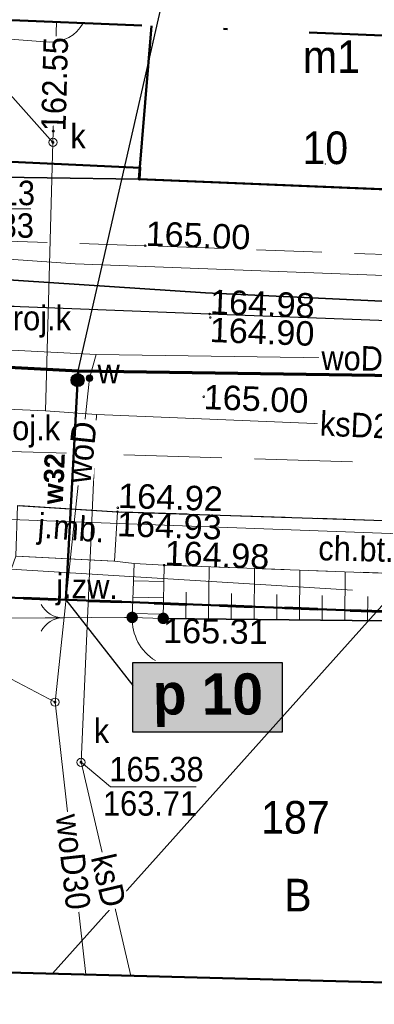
# Model space of a CAD drawing. Extents: x 0 to 7432618, y -40 to 5712028.
# Tile 113 of 165: x 7431206 to 7431217, y 5711953 to 5711983. Entities that reach past the tile are written whole.
import ezdxf
from ezdxf.enums import TextEntityAlignment as Align

# ---------------------------------------------------------------- set-up
doc = ezdxf.new("R2010")
doc.units = 0
doc.header["$MEASUREMENT"] = 0
for name, pattern in [('2 1', [3, 2, -1]), ('3 1', [4, 3, -1]), ('EGUG', [2, 1, -1]), ('MPGOO', [8.05, 6, -1, 0.05, -1])]:
    doc.linetypes.add(name, pattern=pattern)
for name, color, linetype, lineweight in [('EGB', 7, 'Continuous', 20), ('EGB_O', 7, 'Continuous', 20), ('EGDE', 7, 'Continuous', 20), ('EGDE_O', 7, 'Continuous', 20), ('EGPG', 7, 'Continuous', 20), ('EGUG', 7, 'Continuous', 60), ('EGUG_O', 7, 'Continuous', 20), ('granica', 94, 'Continuous', 50), ('MP_LINIE_REGULAC', 7, 'Continuous', 5), ('OTK', 7, 'Continuous', 20), ('OTK_O', 7, 'Continuous', 20), ('OTO', 7, 'Continuous', 20), ('OTR', 7, 'Continuous', 20), ('OTRS', 7, 'Continuous', 20), ('OTRS_O', 7, 'Continuous', 20), ('woda przyłącze', 140, 'Continuous', 50), ('woda sieć', 150, 'Continuous', 70)]:
    doc.layers.add(name, color=color, linetype=linetype, lineweight=lineweight)
for name, color, linetype, lineweight, true_color in [('rura PRE', 7, 'Continuous', 30, 0x000000), ('SUE', 1, 'Continuous', 20, 0xff0000), ('SUG', 7, 'Continuous', 20, 0xbfbf00), ('SUK', 7, 'Continuous', 20, 0x803300), ('SUK_O', 7, 'Continuous', 20, 0x803300), ('SUL', 7, 'Continuous', 20, 0x000000), ('SUP', 7, 'Continuous', 20, 0x000000), ('SUPS', 7, 'Continuous', 20, 0x000000), ('SUPS_O', 7, 'Continuous', 20, 0x000000), ('SUT', 7, 'Continuous', 20, 0xff9100), ('SUW', 5, 'Continuous', 20, 0x0000ff), ('SUW_O', 5, 'Continuous', 20, 0x0000ff)]:
    doc.layers.add(name, color=color, linetype=linetype, lineweight=lineweight, true_color=true_color)
doc.layers.add('rysunek', color=7, linetype='Continuous')
doc.styles.add('25', font='GOTHIC.TTF', dxfattribs={"oblique": 8, "height": 0.35})
doc.styles.add('BDOT', font='arial.ttf', dxfattribs={"width": 0.9})
doc.styles.add('EGiB', font='arial.ttf', dxfattribs={"width": 0.9})
doc.styles.add('GESUT', font='arial.ttf', dxfattribs={"width": 0.9})
doc.linetypes.add('OTOO', pattern='A,7.5,[30,msgB.shx,S=1.28,R=0,X=0,Y=0],7.5', length=15)

# ---------------------------------------------------------------- blocks, each defined once
blk = doc.blocks.new('oto')
at = {"layer": 'OTO', "color": 0, "const_width": 0.35}
blk.add_lwpolyline([(-0.175, 0, 1), (0.175, 0, 1)], format="xyb", close=True, dxfattribs=at)
blk = doc.blocks.new('OTOB')
at = {"color": 0}
for centre, start, end in [((-1.5, 0), 0, 63.26058), ((1.5, 0), 116.73942, 180)]:
    blk.add_arc(centre, 1.5, start, end, dxfattribs=at)
blk = doc.blocks.new('OTOFP')
at = {"layer": 'OTO', "color": 0, "lineweight": 18}
blk.add_arc((0, 3), 3, 270, 330, dxfattribs=at)
blk = doc.blocks.new('OTRS')
at = {"color": 0}
blk.add_circle((0, 0), 0.05, dxfattribs=at)
blk = doc.blocks.new('SUPK')
at = {"color": 0}
blk.add_circle((0, 0), 0.25, dxfattribs=at)
blk = doc.blocks.new('SUPS_A')
at = {"layer": 'SUPS', "color": 0, "const_width": 0.09, "flags": 128}
blk.add_lwpolyline([(-0.045, 0, 1), (0.045, 0, 1)], format="xyb", close=True, dxfattribs=at)
at = {"layer": 'SUPS_O', "color": 0, "style": 'GESUT', "width": 0.9}
blk.add_attdef('RZG', text='', height=1.5, dxfattribs=at).set_placement((3.31, -1.44), align=Align.CENTER)
blk.add_attdef('RZD', text='', height=1.5, dxfattribs=at).set_placement((3.31, -2.04), align=Align.TOP_CENTER)
blk = doc.blocks.new('SUKS')
at = {"color": 0}
blk.add_circle((0, 0), 0.25, dxfattribs=at)
blk = doc.blocks.new('SUWW')
at = {"color": 0}
for radius in [0.2, 0.18, 0.16, 0.14, 0.12, 0.1, 0.08, 0.06, 0.04, 0.02]:
    blk.add_circle((0, 0), radius, dxfattribs=at)
blk = doc.blocks.new('EGAD')
at = {"layer": 'EGB', "color": 0}
blk.add_point((0, 0), dxfattribs=at)
at = {"layer": 'EGB_O', "color": 0, "style": 'EGiB', "width": 0.9}
blk.add_attdef('NRA', text='', height=2, dxfattribs=at).set_placement((0, 0), align=Align.MIDDLE_CENTER)
blk = doc.blocks.new('SUPS_B')
at = {"layer": 'SUPS', "color": 0, "const_width": 0.09, "flags": 128}
blk.add_lwpolyline([(-0.045, 0, 1), (0.045, 0, 1)], format="xyb", close=True, dxfattribs=at)
at = {"layer": 'SUPS_O', "color": 0, "style": 'GESUT', "width": 0.9}
blk.add_attdef('RZEDNA', (1.597, -0.736), '', height=1.5, dxfattribs=at)
blk = doc.blocks.new('EGPG_b')
at = {"layer": 'EGPG', "lineweight": 0}
h = blk.add_hatch(color=0, dxfattribs=at)
h.dxf.hatch_style = 1
edge = h.paths.add_edge_path()
edge.add_arc((0, 0), 0.09, 0, 360)
blk = doc.blocks.new('SUCW')
at = {"color": 0}
for radius in [0.2, 0.18, 0.16, 0.14, 0.12, 0.1, 0.08, 0.06, 0.04, 0.02]:
    blk.add_circle((0, 0), radius, dxfattribs=at)

msp = doc.modelspace()

# ---------------------------------------------------------------- hatches: boundary and pattern name
at = {"layer": 'woda sieć', "linetype": 'ByBlock'}
msp.add_hatch(color=256, dxfattribs=at).paths.add_polyline_path([(7431213.765, 5711963.776), (7431209.2, 5711963.776), (7431209.2, 5711961.637), (7431213.765, 5711961.637)])

# ---------------------------------------------------------------- linework, layer by layer
at = {"layer": 'EGB', "color": 18, "lineweight": 50, "true_color": 0x000000}
msp.add_lwpolyline([(7431209.771, 5711983.282), (7431209.382, 5711978.585), (7431220.653, 5711978.116), (7431220.926, 5711982.821)], dxfattribs=at)
at = {"layer": 'EGDE', "color": 18, "lineweight": 18, "true_color": 0x000000}
for points in [[(7431209.783, 5711983.282), (7431209.42, 5711978.937), (7431209.4, 5711978.587)], [(7431209.4, 5711978.587), (7431236.16, 5711977.487), (7431236.217, 5711982.188)], [(7431136.36, 5711968.337), (7431159.23, 5711967.477), (7431179, 5711966.747), (7431189.18, 5711966.377), (7431199.86, 5711965.967), (7431217.04, 5711965.327), (7431234.46, 5711964.677), (7431265.26, 5711963.327)]]:
    msp.add_lwpolyline(points, dxfattribs=at)
at = {"layer": 'EGUG', "color": 96, "linetype": 'EGUG', "lineweight": 60, "true_color": 0x008000}
msp.add_line((7431199.86, 5711965.967, 167.96), (7431217.04, 5711965.327, 167.96), dxfattribs=at)
at = {"layer": 'EGUG', "color": 96, "linetype": 'EGUG', "lineweight": 18, "true_color": 0x008000}
for points in [[(7431209.783, 5711983.282), (7431209.42, 5711978.937), (7431209.4, 5711978.587), (7431236.16, 5711977.487), (7431256.61, 5711975.797), (7431256.64, 5711976.847), (7431274.73, 5711976.147), (7431274.313, 5711980.643)], [(7431209.42, 5711978.937), (7431209.783, 5711983.282)]]:
    msp.add_lwpolyline(points, dxfattribs=at)
at = {"layer": 'OTK', "color": 18, "true_color": 0x000000}
for p, q in [((7431209.221, 5711966.275, 167.96), (7431210.151, 5711966.257, 167.96)), ((7431209.202, 5711965.775, 167.96), (7431210.142, 5711965.758, 167.96)), ((7431209.184, 5711965.275, 167.96), (7431210.132, 5711965.258, 167.96))]:
    msp.add_line(p, q, dxfattribs=at)
at = {"layer": 'OTK', "color": 18, "linetype": '2 1', "lineweight": 18, "true_color": 0x000000}
for points in [[(7431211.55, 5711974.457), (7431221.09, 5711974.097), (7431221.25, 5711976.127), (7431221.99, 5711976.147), (7431222.09, 5711977.867), (7431221.01, 5711977.857), (7431220.98, 5711976.127), (7431209.58, 5711976.547), (7431182.57, 5711977.437), (7431182.59, 5711975.587)], [(7431222.857, 5711967.932), (7431208.73, 5711968.397), (7431208.64, 5711966.877), (7431209.24, 5711966.807), (7431210.16, 5711966.757), (7431222.82, 5711966.297)]]:
    msp.add_lwpolyline(points, close=True, dxfattribs=at)
at = {"layer": 'OTK', "color": 18, "lineweight": 25, "true_color": 0x000000}
for points in [[(7431182.59, 5711975.587), (7431211.55, 5711974.457), (7431221.09, 5711974.097), (7431224.73, 5711973.937), (7431235.23, 5711973.497)], [(7431205.67, 5711968.589), (7431208.73, 5711968.397)], [(7431208.73, 5711968.397), (7431222.857, 5711967.932)]]:
    msp.add_lwpolyline(points, dxfattribs=at)
at = {"layer": 'OTK', "color": 18, "linetype": '3 1', "lineweight": 18, "true_color": 0x000000}
for points in [[(7431208.73, 5711968.397), (7431205.67, 5711968.589), (7431205.62, 5711967.037), (7431208.64, 5711966.877)], [(7431209.24, 5711966.807), (7431208.64, 5711966.877), (7431205.62, 5711967.037), (7431204.95, 5711965.137), (7431209.18, 5711965.157)]]:
    msp.add_lwpolyline(points, close=True, dxfattribs=at)
at = {"layer": 'OTK', "color": 18, "lineweight": 18, "true_color": 0x000000}
msp.add_lwpolyline([(7431210.16, 5711966.757), (7431209.24, 5711966.807), (7431209.18, 5711965.157), (7431210.13, 5711965.127)], close=True, dxfattribs=at)
at = {"layer": 'OTO', "color": 18, "linetype": 'OTOO', "lineweight": 35, "true_color": 0x000000}
for points in [[(7431209.382, 5711978.585), (7431200.96, 5711978.707), (7431186.344, 5711979.231)], [(7431210.13, 5711965.127), (7431216.87, 5711965.057), (7431222.62, 5711964.917)]]:
    msp.add_lwpolyline(points, dxfattribs=at)
at = {"layer": 'OTO', "color": 18, "lineweight": 18, "true_color": 0x000000}
for points in [[(7431204.95, 5711965.137), (7431209.18, 5711965.157)], [(7431209.18, 5711965.157), (7431210.13, 5711965.127)]]:
    msp.add_lwpolyline(points, dxfattribs=at)
at = {"layer": 'OTR'}
for p, q in [((7431211.519, 5711965.113, 167.96), (7431211.535, 5711966.707, 167.96)), ((7431212.908, 5711965.099, 167.96), (7431212.924, 5711966.657, 167.96)), ((7431214.296, 5711965.084, 167.96), (7431214.312, 5711966.606, 167.96)), ((7431215.685, 5711965.07, 167.96), (7431215.7, 5711966.556, 167.96)), ((7431210.824, 5711965.12, 167.96), (7431210.833, 5711965.926, 167.96)), ((7431212.213, 5711965.106, 167.96), (7431212.221, 5711965.894, 167.96)), ((7431213.602, 5711965.091, 167.96), (7431213.61, 5711965.862, 167.96)), ((7431214.991, 5711965.077, 167.96), (7431214.998, 5711965.829, 167.96)), ((7431216.379, 5711965.062, 167.96), (7431216.387, 5711965.797, 167.96))]:
    msp.add_line(p, q, dxfattribs=at)
at = {"layer": 'OTR', "color": 18, "linetype": '2 1', "lineweight": 18, "true_color": 0x000000}
msp.add_lwpolyline([(7431210.16, 5711966.757), (7431210.13, 5711965.127), (7431216.87, 5711965.057), (7431222.62, 5711964.917), (7431222.82, 5711966.297)], close=True, dxfattribs=at)
at = {"layer": 'rysunek', "elevation": 167.96, "flags": 128}
msp.add_lwpolyline([(7431207.152, 5711965.696), (7431209.2, 5711963.068)], dxfattribs=at)
at = {"layer": 'rysunek', "linetype": 'ByBlock', "transparency": 33554676, "elevation": 167.96}
msp.add_lwpolyline([(7431209.2, 5711963.776), (7431213.765, 5711963.776), (7431213.765, 5711961.637), (7431209.2, 5711961.637)], close=True, dxfattribs=at)
msp.add_lwpolyline([(7431209.2, 5711963.776), (7431213.765, 5711963.776), (7431213.765, 5711961.637), (7431209.2, 5711961.637)], close=True, dxfattribs=at)
at = {"layer": 'SUE', "color": 1, "lineweight": 18, "true_color": 0xff0000}
for points in [[(7431252.48, 5711966.457), (7431218.75, 5711967.667), (7431185.52, 5711968.897), (7431152.19, 5711970.257), (7431120.7, 5711971.287)], [(7431206.745, 5711954.242), (7431218.75, 5711967.667)]]:
    msp.add_lwpolyline(points, dxfattribs=at)
at = {"layer": 'SUG', "color": 52, "lineweight": 18, "true_color": 0xbfbf00}
msp.add_lwpolyline([(7431191.67, 5711967.487), (7431215.919, 5711965.995)], dxfattribs=at)
at = {"layer": 'SUK', "color": 36, "lineweight": 18, "true_color": 0x803300}
for points in [[(7431206.523, 5711971.492), (7431206.755, 5711979.713), (7431206.861, 5711983.409)], [(7431281.25, 5711969.137), (7431240.869, 5711970.168), (7431222.442, 5711970.784), (7431208.09, 5711971.376), (7431206.523, 5711971.492), (7431199.927, 5711971.771), (7431187.294, 5711972.374), (7431164.571, 5711973.199), (7431159.98, 5711973.277)], [(7431208.09, 5711971.376), (7431207.614, 5711960.717), (7431209.134, 5711954.177)]]:
    msp.add_lwpolyline(points, dxfattribs=at)
at = {"layer": 'SUK', "color": 36, "linetype": '3 1', "lineweight": 18, "true_color": 0x803300}
msp.add_lwpolyline([(7431277.49, 5711962.097), (7431274.392, 5711968.239), (7431267.303, 5711968.44), (7431251.443, 5711968.896), (7431235.914, 5711969.315), (7431204.025, 5711970.285), (7431171.987, 5711971.697), (7431146.27, 5711972.574), (7431124.584, 5711973.547), (7431118.157, 5711973.85)], dxfattribs=at)
at = {"layer": 'SUL', "color": 18, "lineweight": 35, "true_color": 0x000000}
msp.add_lwpolyline([(7431245.323, 5711973.501), (7431211.42, 5711975.107), (7431201.98, 5711975.727), (7431200.42, 5711975.317), (7431200.08, 5711977.097), (7431156.52, 5711978.677)], dxfattribs=at)
at = {"layer": 'SUPS', "color": 30, "linetype": 'Continuous', "true_color": 0xff9100}
msp.add_lwpolyline([(7431201.98, 5711975.727), (7431203.527, 5711977.675), (7431206.075, 5711977.675)], dxfattribs=at)
at = {"layer": 'SUPS', "color": 5, "linetype": 'Continuous', "true_color": 0x0000ff}
msp.add_lwpolyline([(7431206.819, 5711962.56), (7431204.683, 5711963.681), (7431201.947, 5711963.681)], dxfattribs=at)
at = {"layer": 'SUPS', "color": 36, "linetype": 'Continuous', "true_color": 0x803300}
msp.add_lwpolyline([(7431207.614, 5711960.717), (7431208.513, 5711959.969), (7431211.141, 5711959.969)], dxfattribs=at)
at = {"layer": 'SUW', "color": 5, "lineweight": 18, "true_color": 0x0000ff}
for points in [[(7431111.788, 5711976.898), (7431118.547, 5711976.67), (7431124.168, 5711976.579), (7431136.481, 5711976.193), (7431148.543, 5711975.76), (7431164.178, 5711975.168), (7431186.755, 5711974.213), (7431191.989, 5711974.002), (7431192.422, 5711973.985), (7431194.743, 5711973.894), (7431208.08, 5711973.211)], [(7431206.819, 5711962.56), (7431207.872, 5711972.489), (7431208.08, 5711973.211)], [(7431223.556, 5711972.984), (7431208.08, 5711973.211)], [(7431207.762, 5711954.215), (7431206.819, 5711962.56)]]:
    msp.add_lwpolyline(points, dxfattribs=at)

# ---------------------------------------------------------------- block references
at = {"layer": 'EGB', "color": 18, "true_color": 0x000000}
ref = msp.add_blockref('EGAD', (7431215.089, 5711979.048, 167.96), dxfattribs=dict(at, xscale=0.5, yscale=0.5, zscale=0.5))
ref.add_attrib('NRA', '10', dxfattribs={"layer": 'EGB_O', "color": 0, "height": 1, "style": 'EGiB', "width": 0.9}).set_placement((7431215.089, 5711979.048, 167.96), align=Align.CENTER)
at = {"layer": 'OTO', "color": 18, "true_color": 0x000000, "yscale": 0.5, "zscale": 0.5}
for name, p, xscale, rotation in [('OTOB', (7431207.065, 5711965.147, 167.96), 0.5, 90.27090000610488), ('OTOFP', (7431209.18, 5711965.157, 167.96), 0.4999999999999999, 268.1912607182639)]:
    msp.add_blockref(name, p, dxfattribs=dict(at, xscale=xscale, rotation=rotation))
at = {"layer": 'OTO', "color": 18, "true_color": 0x000000, "xscale": 0.5, "yscale": 0.5, "zscale": 0.5}
for p in [(7431209.18, 5711965.157, 167.96), (7431209.18, 5711965.157, 167.96), (7431210.13, 5711965.127, 167.96)]:
    msp.add_blockref('oto', p, dxfattribs=at)
at = {"layer": 'OTRS', "color": 18, "true_color": 0x000000}
ref = msp.add_blockref('OTRS', (7431209.58, 5711976.547, 167.96), dxfattribs=dict(at, xscale=0.5, yscale=0.5, zscale=0.5, rotation=359.9999999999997))
ref.add_attrib('RZEDNA', '165.00', (7431209.58, 5711976.547, 332.96), dxfattribs={"layer": 'OTRS_O', "color": 0, "height": 0.75, "rotation": 357.9, "style": 'BDOT'})
ref = msp.add_blockref('OTRS', (7431211.55, 5711974.457, 167.96), dxfattribs=dict(at, xscale=0.5, yscale=0.5, zscale=0.5, rotation=359.9999999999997))
ref.add_attrib('RZEDNA', '164.98', (7431211.55, 5711974.457, 332.94), dxfattribs={"layer": 'OTRS_O', "color": 0, "height": 0.75, "rotation": 357.8, "style": 'BDOT'})
ref = msp.add_blockref('OTRS', (7431211.57, 5711974.347, 167.96), dxfattribs=dict(at, xscale=0.5, yscale=0.5, zscale=0.5, rotation=359.9999999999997))
ref.add_attrib('RZEDNA', '164.90', dxfattribs={"layer": 'OTRS_O', "color": 0, "height": 0.75, "rotation": 357.8, "style": 'BDOT'}).set_placement((7431211.57, 5711974.347, 332.86), align=Align.TOP_LEFT)
ref = msp.add_blockref('OTRS', (7431211.37, 5711971.917, 167.96), dxfattribs=dict(at, xscale=0.5, yscale=0.5, zscale=0.5, rotation=359.9999999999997))
ref.add_attrib('RZEDNA', '165.00', dxfattribs={"layer": 'OTRS_O', "color": 0, "height": 0.75, "rotation": 357.8, "style": 'BDOT'}).set_placement((7431211.37, 5711971.917, 332.96), align=Align.MIDDLE_LEFT)
ref = msp.add_blockref('OTRS', (7431208.74, 5711968.517, 167.96), dxfattribs=dict(at, xscale=0.5, yscale=0.5, zscale=0.5, rotation=359.9999999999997))
ref.add_attrib('RZEDNA', '164.92', (7431208.74, 5711968.517, 332.88), dxfattribs={"layer": 'OTRS_O', "color": 0, "height": 0.75, "rotation": 358.1, "style": 'BDOT'})
ref = msp.add_blockref('OTRS', (7431208.73, 5711968.397, 167.96), dxfattribs=dict(at, xscale=0.5, yscale=0.5, zscale=0.5, rotation=359.9999999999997))
ref.add_attrib('RZEDNA', '164.93', dxfattribs={"layer": 'OTRS_O', "color": 0, "height": 0.75, "rotation": 358.1, "style": 'BDOT'}).set_placement((7431208.73, 5711968.397, 332.89), align=Align.TOP_LEFT)
ref = msp.add_blockref('OTRS', (7431210.16, 5711966.757, 167.96), dxfattribs=dict(at, xscale=0.5, yscale=0.5, zscale=0.5, rotation=359.9999999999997))
ref.add_attrib('RZEDNA', '164.98', (7431210.16, 5711966.757, 332.94), dxfattribs={"layer": 'OTRS_O', "color": 0, "height": 0.75, "rotation": 357.9, "style": 'BDOT'})
ref = msp.add_blockref('OTRS', (7431210.13, 5711965.127, 167.96), dxfattribs=dict(at, xscale=0.5, yscale=0.5, zscale=0.5, rotation=359.9999999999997))
ref.add_attrib('RZEDNA', '165.31', dxfattribs={"layer": 'OTRS_O', "color": 0, "height": 0.75, "rotation": 359.3, "style": 'BDOT'}).set_placement((7431210.13, 5711965.127, 333.27), align=Align.TOP_LEFT)
at = {"layer": 'rura PRE', "rotation": 17.53284092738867}
msp.add_blockref('SUCW', (7431207.511, 5711972.428, 167.96), dxfattribs=at)
at = {"layer": 'SUK', "color": 36, "true_color": 0x803300, "xscale": 0.5, "yscale": 0.5, "zscale": 0.5}
for p in [(7431206.755, 5711979.713, 167.96), (7431207.614, 5711960.717, 167.96)]:
    msp.add_blockref('SUKS', p, dxfattribs=at)
at = {"layer": 'SUP', "color": 5, "true_color": 0x0000ff, "xscale": 0.5, "yscale": 0.5, "zscale": 0.5}
msp.add_blockref('SUPK', (7431206.819, 5711962.56, 167.96), dxfattribs=at)
at = {"layer": 'SUPS', "color": 30, "true_color": 0xff9100}
ref = msp.add_blockref('SUPS_A', (7431201.98, 5711975.727, 167.96), dxfattribs=dict(at, xscale=0.5, yscale=0.5, zscale=0.5))
ref.add_attrib('RZG', '165.13', (7431203.323, 5711977.789, 333.09), dxfattribs={"layer": 'SUPS_O', "color": 0, "height": 0.75, "style": 'GESUT', "width": 0.9})
ref.add_attrib('RZD', '164.33', dxfattribs={"layer": 'SUPS_O', "color": 0, "height": 0.75, "style": 'GESUT', "width": 0.9}).set_placement((7431204.733, 5711977.541, 333.09), align=Align.TOP_CENTER)
at = {"layer": 'SUPS', "color": 5, "true_color": 0x0000ff}
ref = msp.add_blockref('SUPS_A', (7431206.819, 5711962.56, 167.96), dxfattribs=dict(at, xscale=0.5, yscale=0.5, zscale=0.5))
ref.add_attrib('RZG', '165.34', dxfattribs={"layer": 'SUPS_O', "color": 0, "height": 0.75, "style": 'GESUT', "width": 0.9}).set_placement((7431204.728, 5711963.844, 333.3), align=Align.RIGHT)
ref.add_attrib('RZD', '163.67', dxfattribs={"layer": 'SUPS_O', "color": 0, "height": 0.75, "style": 'GESUT', "width": 0.9}).set_placement((7431203.286, 5711963.544, 333.3), align=Align.TOP_CENTER)
at = {"layer": 'SUW', "color": 5, "true_color": 0x0000ff, "xscale": 0.5, "yscale": 0.5, "zscale": 0.5}
msp.add_blockref('SUWW', (7431207.872, 5711972.489, 167.96), dxfattribs=at)

# ---------------------------------------------------------------- texts
at = {"layer": 'EGB_O', "color": 18, "true_color": 0x000000, "insert": (7431215.278, 5711982.339, 167.96), "char_height": 1, "attachment_point": 5, "style": 'EGiB'}
msp.add_mtext('m1', dxfattribs=at)
at = {"layer": 'EGDE_O', "color": 18, "true_color": 0x000000, "insert": (7431213.125, 5711959.531, 167.96), "char_height": 1, "attachment_point": 1, "style": 'EGiB'}
msp.add_mtext('187', dxfattribs=at)
at = {"layer": 'EGUG_O', "color": 96, "true_color": 0x008000, "insert": (7431213.831, 5711957.147, 167.96), "char_height": 1, "attachment_point": 1, "style": 'EGiB'}
msp.add_mtext('B', dxfattribs=at)
at = {"layer": 'OTK_O', "color": 18, "true_color": 0x000000, "char_height": 0.75, "attachment_point": 5, "style": 'BDOT'}
for s, insert, rotation in [('j.mb.', (7431207.31, 5711967.791, 167.96), 355.6), ('ch.bt.', (7431216.03, 5711967.252, 167.96), 358.7), ('j.zw.', (7431207.798, 5711965.997, 167.96), 359)]:
    msp.add_mtext(s, dxfattribs=dict(at, insert=insert, rotation=rotation))
at = {"layer": 'SUK_O', "color": 36, "true_color": 0x803300, "char_height": 0.75, "attachment_point": 7, "style": 'GESUT'}
for s, insert in [('proj.k', (7431205.003, 5711973.73, 167.96)), ('k', (7431208.005, 5711961.306, 167.96))]:
    msp.add_mtext(s, dxfattribs=dict(at, insert=insert))
at = {"layer": 'SUW_O', "color": 5, "true_color": 0x0000ff, "insert": (7431208.121, 5711972.326, 167.96), "char_height": 0.75, "attachment_point": 7, "style": 'GESUT'}
msp.add_mtext('w', dxfattribs=at)
at = {"layer": 'woda przyłącze', "color": 0, "insert": (7431209.822, 5711963.441, 167.96), "char_height": 1.26, "attachment_point": 1, "style": '25'}
msp.add_mtext_dynamic_manual_height_columns('\\fCentury Gothic|b1|i0;\\Q-1;p 10', width=15.63873, gutter_width=5, heights=[0], dxfattribs=at)

# ---------------------------------------------------------------- next in the draw order: texts
at = {"layer": 'SUK_O', "color": 36, "true_color": 0x803300, "insert": (7431208.456, 5711957.094, 167.96), "char_height": 0.75, "attachment_point": 5, "rotation": 283.0827, "style": 'GESUT', "bg_fill": 3, "box_fill_scale": 1.1, "bg_fill_color": 256, "bg_fill_transparency": 0}
msp.add_mtext('ksD', dxfattribs=at)

# ---------------------------------------------------------------- next in the draw order: wipeouts: each hides what was drawn before it
msp.add_wipeout([(7431207.193, 5711980.149), (7431206.381, 5711980.294), (7431206.457, 5711983.036), (7431207.269, 5711982.892)]).translate(0, 0, 167.96).dxf.layer = 'SUPS_O'

# ---------------------------------------------------------------- next in the draw order: linework, layer by layer
at = {"layer": 'EGDE', "color": 18, "lineweight": 18, "true_color": 0x000000}
for points in [[(7431157.22, 5711980.507), (7431186.38, 5711979.407), (7431186.4, 5711980.007), (7431209.42, 5711978.937), (7431209.783, 5711983.282)], [(7431256.61, 5711975.797), (7431236.16, 5711977.487), (7431209.4, 5711978.587), (7431209.42, 5711978.937), (7431186.4, 5711980.007), (7431186.38, 5711979.407), (7431157.22, 5711980.507), (7431137.17, 5711981.257)]]:
    msp.add_lwpolyline(points, dxfattribs=at)
at = {"layer": 'EGUG', "color": 96, "linetype": 'EGUG', "lineweight": 18, "true_color": 0x008000}
msp.add_lwpolyline([(7431034.343, 5711999.459), (7431035.64, 5711990.377), (7431049.95, 5711984.527), (7431066.87, 5711983.897), (7431075.86, 5711983.567), (7431137.17, 5711981.257), (7431157.22, 5711980.507), (7431186.38, 5711979.407), (7431186.4, 5711980.007), (7431209.42, 5711978.937)], dxfattribs=at)
at = {"layer": 'SUE', "color": 1, "lineweight": 18, "true_color": 0xff0000}
msp.add_lwpolyline([(7431180.538, 5711984.489), (7431181.49, 5711984.437), (7431189.78, 5711983.867), (7431202.8, 5711983.077), (7431206.64, 5711982.787, 0.290309), (7431207.677, 5711983.369)], format="xyb", dxfattribs=at)
at = {"layer": 'SUL', "color": 18, "lineweight": 18, "true_color": 0x000000}
msp.add_lwpolyline([(7431273.668, 5711973.487), (7431207.434, 5711975.992), (7431202.063, 5711976.373), (7431200.154, 5711976.267), (7431195.939, 5711976.426), (7431192.53, 5711976.802), (7431186.016, 5711976.801), (7431108.245, 5711979.742), (7431106.746, 5711979.798), (7431045.07, 5711982.13), (7431044.284, 5711981.694), (7431044.011, 5711974.669), (7431043.244, 5711974.232), (7431015.548, 5711969.656), (7431015.17, 5711969.615)], dxfattribs=at)
at = {"layer": 'SUPS', "color": 36, "linetype": 'Continuous', "true_color": 0x803300}
msp.add_lwpolyline([(7431206.755, 5711979.713), (7431205.444, 5711981.182), (7431202.706, 5711981.182)], dxfattribs=at)
at = {"layer": 'SUT', "color": 30, "lineweight": 18, "true_color": 0xff9100}
msp.add_lwpolyline([(7431291.853, 5711972.356), (7431286.55, 5711972.587), (7431276.57, 5711972.547), (7431271.91, 5711972.747), (7431256.3, 5711973.237), (7431246.298, 5711973.467), (7431245.79, 5711973.627), (7431245.323, 5711973.501), (7431211.42, 5711975.107), (7431201.98, 5711975.727), (7431200.42, 5711975.317), (7431200.08, 5711977.097), (7431156.52, 5711978.677), (7431143.42, 5711979.197), (7431142.66, 5711979.427), (7431142.36, 5711979.437), (7431142.06, 5711979.467), (7431141.96, 5711979.237), (7431119.85, 5711980.187), (7431109.26, 5711980.687)], dxfattribs=at)

# ---------------------------------------------------------------- next in the draw order: block references
at = {"layer": 'SUPS', "color": 36, "true_color": 0x803300}
ref = msp.add_blockref('SUPS_B', (7431206.765, 5711980.058, 167.96), dxfattribs=dict(at, xscale=0.5, yscale=0.5, zscale=0.5))
ref.add_attrib('RZEDNA', '162.55', dxfattribs={"layer": 'SUPS_O', "color": 0, "height": 0.75, "rotation": 88.4, "style": 'GESUT', "width": 0.9}).set_placement((7431206.765, 5711980.058, 330.51), align=Align.MIDDLE_LEFT)
ref = msp.add_blockref('SUPS_A', (7431206.755, 5711979.713, 167.96), dxfattribs=dict(at, xscale=0.5, yscale=0.5, zscale=0.5))
ref.add_attrib('RZG', '165.13', dxfattribs={"layer": 'SUPS_O', "color": 0, "height": 0.75, "style": 'GESUT', "width": 0.9}).set_placement((7431205.487, 5711981.345, 333.09), align=Align.RIGHT)
ref.add_attrib('RZD', '162.75', dxfattribs={"layer": 'SUPS_O', "color": 0, "height": 0.75, "style": 'GESUT', "width": 0.9}).set_placement((7431204.045, 5711981.045, 333.09), align=Align.TOP_CENTER)

# ---------------------------------------------------------------- next in the draw order: texts
at = {"layer": 'SUK_O', "color": 36, "true_color": 0x803300, "insert": (7431207.289, 5711979.529, 167.96), "char_height": 0.75, "attachment_point": 7, "style": 'GESUT'}
msp.add_mtext('k', dxfattribs=at)
at = {"layer": 'SUW_O', "color": 5, "true_color": 0x0000ff, "insert": (7431207.372, 5711957.666, 167.96), "char_height": 0.75, "attachment_point": 5, "rotation": 276.4, "style": 'GESUT', "bg_fill": 3, "box_fill_scale": 1.1, "bg_fill_color": 256, "bg_fill_transparency": 0}
msp.add_mtext('woD30', dxfattribs=at)

# ---------------------------------------------------------------- next in the draw order: linework, layer by layer
at = {"layer": 'EGDE', "color": 18, "lineweight": 18, "true_color": 0x000000}
msp.add_lwpolyline([(7431218.172, 5711953.931), (7431217.04, 5711965.327), (7431199.86, 5711965.967)], dxfattribs=at)
at = {"layer": 'EGUG', "color": 96, "linetype": 'EGUG', "lineweight": 18, "true_color": 0x008000}
msp.add_lwpolyline([(7431276.829, 5711952.335), (7431275.69, 5711964.517), (7431265.26, 5711963.327), (7431234.46, 5711964.677), (7431217.04, 5711965.327), (7431199.86, 5711965.967), (7431189.18, 5711966.377), (7431179, 5711966.747), (7431159.23, 5711967.477), (7431136.36, 5711968.337), (7431120.55, 5711968.917), (7431121.595, 5711956.559)], dxfattribs=at)

# ---------------------------------------------------------------- next in the draw order: block references
at = {"layer": 'SUPS', "color": 36, "true_color": 0x803300}
ref = msp.add_blockref('SUPS_A', (7431207.614, 5711960.717, 167.96), dxfattribs=dict(at, xscale=0.5, yscale=0.5, zscale=0.5))
ref.add_attrib('RZG', '165.38', (7431208.483, 5711960.132, 333.34), dxfattribs={"layer": 'SUPS_O', "color": 0, "height": 0.75, "style": 'GESUT', "width": 0.9})
ref.add_attrib('RZD', '163.71', dxfattribs={"layer": 'SUPS_O', "color": 0, "height": 0.75, "style": 'GESUT', "width": 0.9}).set_placement((7431209.727, 5711959.832, 333.34), align=Align.TOP_CENTER)

# ---------------------------------------------------------------- next in the draw order: texts
at = {"layer": 'SUK_O', "color": 36, "true_color": 0x803300, "insert": (7431216.524, 5711971.028, 167.96), "char_height": 0.75, "attachment_point": 5, "rotation": 357.4, "style": 'GESUT', "bg_fill": 3, "box_fill_scale": 1.1, "bg_fill_color": 256, "bg_fill_transparency": 0}
msp.add_mtext('ksD250', dxfattribs=at)
at = {"layer": 'SUW_O', "color": 5, "true_color": 0x0000ff, "char_height": 0.75, "attachment_point": 5, "style": 'GESUT', "bg_fill": 3, "box_fill_scale": 1.1, "bg_fill_color": 256, "bg_fill_transparency": 0}
for s, insert, rotation in [('woD100', (7431216.698, 5711973.084, 167.96), 359.2), ('woD', (7431207.631, 5711970.218, 167.96), 84)]:
    msp.add_mtext(s, dxfattribs=dict(at, insert=insert, rotation=rotation))

# ---------------------------------------------------------------- next in the draw order: linework, layer by layer
at = {"layer": 'EGUG', "color": 96, "linetype": 'EGUG', "lineweight": 13, "true_color": 0x008000}
msp.add_lwpolyline([(7431274.313, 5711980.643), (7431274.73, 5711976.147), (7431256.64, 5711976.847), (7431256.61, 5711975.797), (7431236.16, 5711977.487), (7431209.4, 5711978.587), (7431209.42, 5711978.937), (7431186.4, 5711980.007), (7431186.38, 5711979.407), (7431157.22, 5711980.507), (7431137.17, 5711981.257), (7431075.86, 5711983.567), (7431066.87, 5711983.897), (7431049.95, 5711984.527), (7431035.64, 5711990.377), (7431038.07, 5711971.517), (7431068.55, 5711970.417), (7431083.15, 5711970.007), (7431109.36, 5711969.267), (7431110.623, 5711956.858)], dxfattribs=at)
at = {"layer": 'granica', "elevation": 167.96, "flags": 128}
msp.add_lwpolyline([(7431038.07, 5711971.517), (7431068.55, 5711970.417), (7431109.36, 5711969.267), (7431120.55, 5711968.917), (7431159.23, 5711967.477), (7431179, 5711966.747), (7431189.18, 5711966.377), (7431199.86, 5711965.967), (7431217.04, 5711965.327), (7431234.46, 5711964.677), (7431265.26, 5711963.327), (7431275.69, 5711964.517)], dxfattribs=at)
at = {"layer": 'MP_LINIE_REGULAC', "color": 7, "linetype": 'MPGOO', "lineweight": 50, "ltscale": 2.5, "flags": 128}
msp.add_lwpolyline([(7431036.4, 5712000.057), (7431054.17, 5711989.707), (7431233.86, 5711982.287), (7431271.17, 5711980.717), (7431291.199, 5711980.243), (7431293.548, 5711951.88), (7431030.54, 5711959.037), (7431015.642, 5711959.907), (7431014.007, 5711993.544)], close=True, dxfattribs=at)
at = {"layer": 'woda przyłącze', "elevation": 167.96, "flags": 128}
msp.add_lwpolyline([(7431207.527, 5711972.709), (7431207.152, 5711965.696)], dxfattribs=at)

# ---------------------------------------------------------------- next in the draw order: texts
at = {"layer": 'SUK_O', "color": 36, "true_color": 0x803300, "insert": (7431204.669, 5711970.361, 167.96), "char_height": 0.75, "attachment_point": 7, "style": 'GESUT'}
msp.add_mtext('proj.k', dxfattribs=at)
at = {"layer": 'woda przyłącze', "insert": (7431206.44, 5711968.644, 167.96), "char_height": 0.6174, "attachment_point": 1, "rotation": 87.6233, "style": '25'}
msp.add_mtext_dynamic_manual_height_columns('\\fCentury Gothic|b1|i0;\\Q-1;w32', width=7.66298, gutter_width=5, heights=[0], dxfattribs=at)

# ---------------------------------------------------------------- next in the draw order: block references
at = {"layer": 'EGPG', "color": 18, "true_color": 0x000000, "xscale": 0.5, "yscale": 0.5, "zscale": 0.5}
msp.add_blockref('EGPG_b', (7431209.42, 5711978.937, 167.96), dxfattribs=at)

# ---------------------------------------------------------------- next in the draw order: block references
msp.add_blockref('EGPG_b', (7431209.4, 5711978.587, 167.96), dxfattribs=at)

# ---------------------------------------------------------------- next in the draw order: linework, layer by layer
at = {"layer": 'granica', "elevation": 167.96, "flags": 128}
msp.add_lwpolyline([(7431035.64, 5711990.377), (7431049.95, 5711984.527), (7431075.86, 5711983.567), (7431137.17, 5711981.257), (7431157.22, 5711980.507), (7431186.38, 5711979.407), (7431186.4, 5711980.007), (7431209.42, 5711978.937), (7431209.4, 5711978.587), (7431236.16, 5711977.487), (7431256.61, 5711975.797), (7431256.64, 5711976.847), (7431274.73, 5711976.147), (7431274.319, 5711980.588)], dxfattribs=at)
at = {"layer": 'rysunek', "elevation": 167.96, "flags": 128}
msp.add_lwpolyline([(7431207.527, 5711972.709), (7431210.123, 5711984.087)], dxfattribs=at)
at = {"layer": 'woda sieć', "elevation": 167.96, "flags": 128}
msp.add_lwpolyline([(7431023.672, 5711979.694), (7431024.082, 5711979.684), (7431053.626, 5711978.901), (7431080.441, 5711977.852), (7431112.315, 5711976.383), (7431112.645, 5711976.373), (7431113.004, 5711976.363), (7431113.334, 5711976.354), (7431124.348, 5711976.039), (7431136.246, 5711975.699), (7431164.557, 5711974.653), (7431187.178, 5711973.607), (7431191.81, 5711973.497), (7431192.534, 5711973.477), (7431194.609, 5711973.399), (7431207.527, 5711972.709), (7431223.586, 5711972.483), (7431260.936, 5711971.057), (7431261.266, 5711971.045), (7431271.675, 5711970.81), (7431277.429, 5711970.941), (7431279.3, 5711971.196)], dxfattribs=at)

doc.saveas('drawing.dxf')
